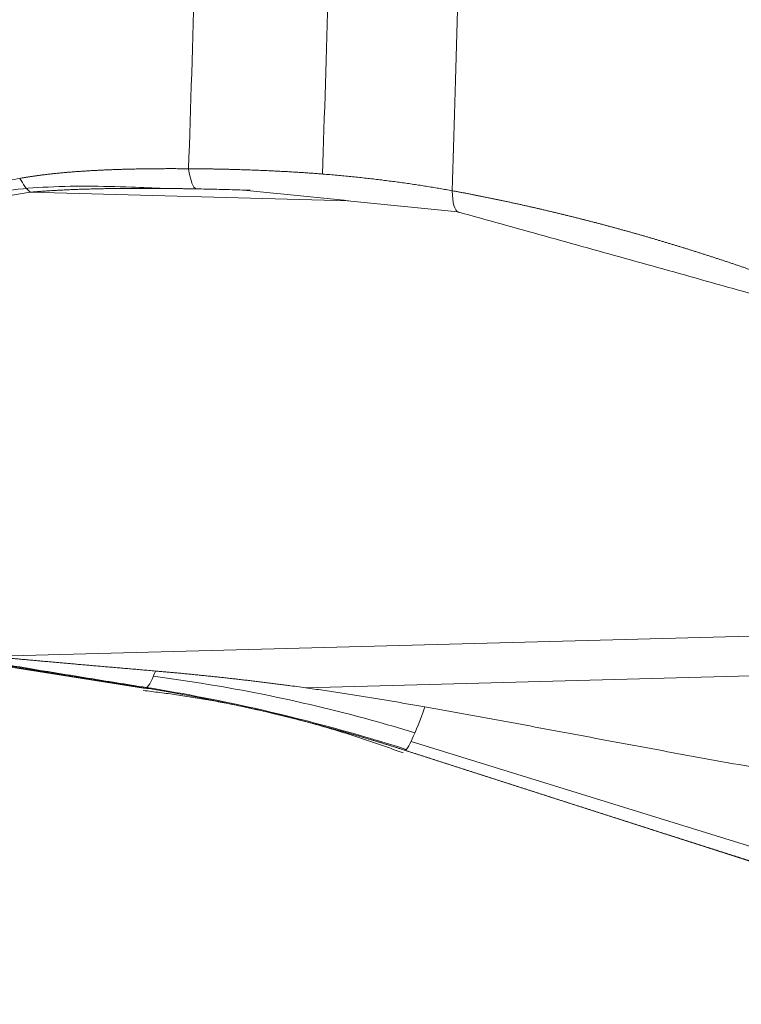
# Model space of a CAD drawing. Header units: millimetres. Extents: x 35469 to 44263, y -24881 to -16268.
# Tile 147 of 231: x 43768.9 to 43772.02, y -24759.62 to -24755.36. Entities that reach past the tile are written whole.
import ezdxf

# ---------------------------------------------------------------- set-up
doc = ezdxf.new("R2010")
doc.units = ezdxf.units.MM
doc.header["$LTSCALE"] = 0.3175
doc.layers.add('1轮廓实线层', color=7, linetype='Continuous', lineweight=18)

# ---------------------------------------------------------------- blocks, each defined once
blk = doc.blocks.new('MR20E-1840')
at = {"layer": '1轮廓实线层'}
for p, q in [((15607.1418, -10813.2888), (15605.7643, -10813.2519)), ((15607.6163, -10813.3377), (15607.6211, -10813.339)), ((15602.6689, -10814.8336), (15606.2558, -10815.3975)), ((15605.595, -10815.2605), (15610.6049, -10815.127)), ((15610.6156, -10815.2985), (15606.9556, -10815.3961)), ((15606.2558, -10815.3975), (15606.2606, -10815.3971)), ((15608.9094, -10816.0909), (15607.4126, -10815.6279)), ((15607.3842, -10815.666), (15610.8029, -10816.7656))]:
    blk.add_line(p, q, dxfattribs=at)
for centre, major_axis, ratio, start_param, end_param in [((15606.2573, -10807.4632), (0, -7.9345), 0.034828, 0.771674, 1.059116), ((15606.8328, -10807.4632), (0, 8.025), 0.034828, 3.920729, 4.188707), ((15607.3874, -10807.4632), (0, 8.2034), 0.034828, 3.930197, 4.183779), ((15606.4893, -10812.9378), (0.0038, 0.3), 0.173259, 2.359837, 3.090223), ((15605.7603, -10812.9746), (-0.0501, 0.2958), 0.346977, 2.334268, 2.722538), ((15607.6748, -10813.0439), (0.0549, 0.2949), 0.220166, 2.362218, 3.085965), ((15606.307, -10815.1008), (-0.0473, -0.2962), 0.17203, 0.017434, 0.747819), ((15607.4778, -10815.3808), (0.0919, 0.2856), 0.086612, 3.147504, 4.388694)]:
    blk.add_ellipse(centre, major_axis=major_axis, ratio=ratio, start_param=start_param, end_param=end_param, dxfattribs=at)
for points, knots in [([(15605.7208, -10813.1917), (15605.7228, -10813.1913), (15605.7268, -10813.1906), (15605.7328, -10813.1896), (15605.7389, -10813.1885), (15605.7451, -10813.1875), (15605.7513, -10813.1865), (15605.7576, -10813.1855), (15605.7639, -10813.1845), (15605.7703, -10813.1836), (15605.7768, -10813.1826), (15605.7833, -10813.1817), (15605.7899, -10813.1807), (15605.7966, -10813.1798), (15605.8033, -10813.1789), (15605.8101, -10813.178), (15605.8169, -10813.1772), (15605.8238, -10813.1763), (15605.8308, -10813.1754), (15605.8378, -10813.1746), (15605.8449, -10813.1738), (15605.8521, -10813.173), (15605.8593, -10813.1722), (15605.8666, -10813.1714), (15605.8739, -10813.1706), (15605.8813, -10813.1699), (15605.8888, -10813.1692), (15605.8963, -10813.1684), (15605.9039, -10813.1677), (15605.9115, -10813.167), (15605.9192, -10813.1663), (15605.927, -10813.1657), (15605.9348, -10813.165), (15605.9427, -10813.1644), (15605.9507, -10813.1638), (15605.9587, -10813.1631), (15605.9668, -10813.1625), (15605.9749, -10813.162), (15605.9831, -10813.1614), (15605.9914, -10813.1608), (15605.9997, -10813.1603), (15606.0081, -10813.1597), (15606.0166, -10813.1592), (15606.0251, -10813.1587), (15606.0337, -10813.1582), (15606.0423, -10813.1578), (15606.051, -10813.1573), (15606.0598, -10813.1568), (15606.0686, -10813.1564), (15606.0775, -10813.156), (15606.0865, -10813.1556), (15606.0955, -10813.1552), (15606.1046, -10813.1548), (15606.1137, -10813.1544), (15606.1229, -10813.1541), (15606.1321, -10813.1538), (15606.1415, -10813.1534), (15606.1509, -10813.1531), (15606.1603, -10813.1528), (15606.1698, -10813.1525), (15606.1794, -10813.1523), (15606.189, -10813.152), (15606.1987, -10813.1518), (15606.2085, -10813.1516), (15606.2183, -10813.1513), (15606.2282, -10813.1511), (15606.2381, -10813.151), (15606.2481, -10813.1508), (15606.2582, -10813.1506), (15606.2683, -10813.1505), (15606.2785, -10813.1504), (15606.2888, -10813.1502), (15606.2991, -10813.1501), (15606.3095, -10813.15), (15606.3199, -10813.15), (15606.3304, -10813.1499), (15606.341, -10813.1499), (15606.3516, -10813.1498), (15606.3623, -10813.1498), (15606.373, -10813.1498), (15606.3838, -10813.1498), (15606.3947, -10813.1498), (15606.4057, -10813.1499), (15606.4167, -10813.1499), (15606.4277, -10813.15), (15606.4388, -10813.1501), (15606.4463, -10813.1501), (15606.45, -10813.1502)], [0, 0, 0, 0, 0.008596, 0.017263, 0.026001, 0.034811, 0.043693, 0.052646, 0.061672, 0.07077, 0.079941, 0.089184, 0.098501, 0.107891, 0.117354, 0.126891, 0.136501, 0.146186, 0.155944, 0.165777, 0.175684, 0.185666, 0.195723, 0.205854, 0.216061, 0.226343, 0.2367, 0.247132, 0.25764, 0.268224, 0.278884, 0.28962, 0.300432, 0.31132, 0.322285, 0.333326, 0.344444, 0.355638, 0.366909, 0.378257, 0.389683, 0.401185, 0.412765, 0.424422, 0.436156, 0.447968, 0.459858, 0.471825, 0.483871, 0.495994, 0.508195, 0.520474, 0.532831, 0.545267, 0.557781, 0.570373, 0.583044, 0.595794, 0.608622, 0.621528, 0.634514, 0.647578, 0.660722, 0.673944, 0.687245, 0.700626, 0.714086, 0.727625, 0.741243, 0.754941, 0.768718, 0.782574, 0.79651, 0.810526, 0.824622, 0.838797, 0.853052, 0.867386, 0.881801, 0.896296, 0.91087, 0.925525, 0.940259, 0.955074, 0.969969, 0.984944, 1, 1, 1, 1]), ([(15606.45, -10813.1502), (15606.4558, -10813.1502), (15606.4673, -10813.1503), (15606.4846, -10813.1504), (15606.5016, -10813.1506), (15606.5185, -10813.1508), (15606.5353, -10813.151), (15606.5519, -10813.1512), (15606.5683, -10813.1515), (15606.5846, -10813.1518), (15606.6008, -10813.1522), (15606.6167, -10813.1525), (15606.6325, -10813.1529), (15606.6482, -10813.1533), (15606.6637, -10813.1538), (15606.679, -10813.1542), (15606.6942, -10813.1547), (15606.7093, -10813.1552), (15606.7241, -10813.1557), (15606.7389, -10813.1563), (15606.7534, -10813.1569), (15606.7678, -10813.1575), (15606.7821, -10813.1581), (15606.7962, -10813.1587), (15606.8101, -10813.1593), (15606.8239, -10813.16), (15606.8375, -10813.1607), (15606.851, -10813.1614), (15606.8643, -10813.1621), (15606.8775, -10813.1628), (15606.8905, -10813.1636), (15606.9034, -10813.1643), (15606.9161, -10813.1651), (15606.9286, -10813.1659), (15606.941, -10813.1667), (15606.9532, -10813.1675), (15606.9653, -10813.1683), (15606.9772, -10813.1692), (15606.989, -10813.17), (15607.0006, -10813.1709), (15607.0121, -10813.1717), (15607.0299, -10813.1731), (15607.0542, -10813.1751), (15607.0847, -10813.1777), (15607.1149, -10813.1805), (15607.1449, -10813.1833), (15607.1747, -10813.1863), (15607.2042, -10813.1895), (15607.2334, -10813.1927), (15607.2624, -10813.1961), (15607.2911, -10813.1996), (15607.3195, -10813.2032), (15607.3477, -10813.2069), (15607.3757, -10813.2107), (15607.4034, -10813.2146), (15607.4308, -10813.2187), (15607.458, -10813.2228), (15607.4849, -10813.2271), (15607.5115, -10813.2314), (15607.5379, -10813.2359), (15607.5641, -10813.2405), (15607.5814, -10813.2436), (15607.5901, -10813.2452)], [0, 0, 0, 0, 0.015087, 0.030041, 0.044863, 0.059552, 0.074108, 0.088531, 0.102822, 0.11698, 0.131005, 0.144897, 0.158657, 0.172284, 0.185778, 0.19914, 0.212368, 0.225464, 0.238428, 0.251258, 0.263956, 0.276521, 0.288954, 0.301253, 0.313421, 0.325455, 0.337357, 0.349125, 0.360762, 0.372265, 0.383636, 0.394874, 0.40598, 0.416953, 0.427793, 0.438501, 0.449076, 0.459518, 0.469828, 0.480005, 0.490049, 0.499961, 0.526945, 0.553719, 0.580283, 0.606637, 0.632782, 0.658718, 0.684445, 0.709964, 0.735274, 0.760375, 0.785269, 0.809955, 0.834434, 0.858705, 0.882769, 0.906627, 0.930279, 0.953725, 0.976965, 1, 1, 1, 1]), ([(15602.7876, -10814.0196), (15602.7889, -10814.0187), (15602.7915, -10814.0168), (15602.7953, -10814.0141), (15602.7993, -10814.0114), (15602.8032, -10814.0086), (15602.8072, -10814.0059), (15602.8113, -10814.0031), (15602.8153, -10814.0004), (15602.8195, -10813.9977), (15602.8236, -10813.9949), (15602.8278, -10813.9922), (15602.8321, -10813.9894), (15602.8364, -10813.9867), (15602.8407, -10813.9839), (15602.8451, -10813.9812), (15602.8495, -10813.9785), (15602.854, -10813.9757), (15602.8584, -10813.973), (15602.863, -10813.9702), (15602.8676, -10813.9675), (15602.8722, -10813.9648), (15602.8768, -10813.962), (15602.8815, -10813.9593), (15602.8863, -10813.9565), (15602.891, -10813.9538), (15602.8959, -10813.951), (15602.9007, -10813.9483), (15602.9056, -10813.9456), (15602.9106, -10813.9428), (15602.9156, -10813.9401), (15602.9206, -10813.9373), (15602.9257, -10813.9346), (15602.9308, -10813.9318), (15602.9359, -10813.9291), (15602.9411, -10813.9264), (15602.9463, -10813.9236), (15602.9516, -10813.9209), (15602.9569, -10813.9181), (15602.9623, -10813.9154), (15602.9677, -10813.9126), (15602.9731, -10813.9099), (15602.9786, -10813.9071), (15602.9841, -10813.9044), (15602.9897, -10813.9017), (15602.9953, -10813.8989), (15603.0009, -10813.8962), (15603.0066, -10813.8934), (15603.0123, -10813.8907), (15603.0181, -10813.8879), (15603.0239, -10813.8852), (15603.0297, -10813.8824), (15603.0356, -10813.8797), (15603.0415, -10813.8769), (15603.0475, -10813.8742), (15603.0535, -10813.8715), (15603.0596, -10813.8687), (15603.0657, -10813.866), (15603.0718, -10813.8632), (15603.078, -10813.8605), (15603.0842, -10813.8577), (15603.0904, -10813.855), (15603.0967, -10813.8522), (15603.1031, -10813.8495), (15603.1094, -10813.8467), (15603.1159, -10813.844), (15603.1223, -10813.8412), (15603.1288, -10813.8385), (15603.1354, -10813.8357), (15603.142, -10813.833), (15603.1486, -10813.8302), (15603.1552, -10813.8275), (15603.1619, -10813.8247), (15603.1687, -10813.822), (15603.1755, -10813.8192), (15603.1823, -10813.8165), (15603.1892, -10813.8137), (15603.1961, -10813.811), (15603.203, -10813.8082), (15603.21, -10813.8055), (15603.2171, -10813.8027), (15603.2241, -10813.8), (15603.2313, -10813.7972), (15603.2384, -10813.7945), (15603.2456, -10813.7917), (15603.2529, -10813.789), (15603.2601, -10813.7862), (15603.2675, -10813.7834), (15603.2748, -10813.7807), (15603.2822, -10813.7779), (15603.2897, -10813.7752), (15603.2971, -10813.7724), (15603.3047, -10813.7697), (15603.3122, -10813.7669), (15603.3198, -10813.7642), (15603.3275, -10813.7614), (15603.3352, -10813.7586), (15603.3429, -10813.7559), (15603.3507, -10813.7531), (15603.3585, -10813.7504), (15603.3664, -10813.7476), (15603.3742, -10813.7449), (15603.3822, -10813.7421), (15603.3902, -10813.7393), (15603.3982, -10813.7366), (15603.4062, -10813.7338), (15603.4143, -10813.7311), (15603.4225, -10813.7283), (15603.4307, -10813.7255), (15603.4389, -10813.7228), (15603.4471, -10813.72), (15603.4554, -10813.7172), (15603.4638, -10813.7145), (15603.4722, -10813.7117), (15603.4806, -10813.709), (15603.4891, -10813.7062), (15603.4976, -10813.7034), (15603.5061, -10813.7007), (15603.5147, -10813.6979), (15603.5234, -10813.6951), (15603.532, -10813.6924), (15603.5407, -10813.6896), (15603.5495, -10813.6868), (15603.5583, -10813.6841), (15603.5671, -10813.6813), (15603.576, -10813.6785), (15603.5849, -10813.6758), (15603.5939, -10813.673), (15603.6029, -10813.6702), (15603.6119, -10813.6674), (15603.621, -10813.6647), (15603.6301, -10813.6619), (15603.6393, -10813.6591), (15603.6485, -10813.6564), (15603.6578, -10813.6536), (15603.667, -10813.6508), (15603.6764, -10813.648), (15603.6857, -10813.6453), (15603.6951, -10813.6425), (15603.7046, -10813.6397), (15603.7141, -10813.6369), (15603.7236, -10813.6342), (15603.7332, -10813.6314), (15603.7428, -10813.6286), (15603.7525, -10813.6258), (15603.7622, -10813.623), (15603.7719, -10813.6203), (15603.7817, -10813.6175), (15603.7915, -10813.6147), (15603.8014, -10813.6119), (15603.8113, -10813.6091), (15603.8212, -10813.6064), (15603.8312, -10813.6036), (15603.8412, -10813.6008), (15603.8513, -10813.598), (15603.8614, -10813.5952), (15603.8716, -10813.5924), (15603.8817, -10813.5896), (15603.892, -10813.5869), (15603.9022, -10813.5841), (15603.9126, -10813.5813), (15603.9229, -10813.5785), (15603.9333, -10813.5757), (15603.9437, -10813.5729), (15603.9542, -10813.5701), (15603.9647, -10813.5673), (15603.9753, -10813.5645), (15603.9859, -10813.5617), (15603.9965, -10813.559), (15604.0072, -10813.5562), (15604.0179, -10813.5534), (15604.0287, -10813.5506), (15604.0395, -10813.5478), (15604.0504, -10813.545), (15604.0612, -10813.5422), (15604.0722, -10813.5394), (15604.0831, -10813.5366), (15604.0942, -10813.5338), (15604.132, -10813.5242), (15604.1973, -10813.5079), (15604.2912, -10813.485), (15604.3871, -10813.4623), (15604.4851, -10813.4396), (15604.5852, -10813.417), (15604.6873, -10813.3945), (15604.7915, -10813.3721), (15604.8757, -10813.3544), (15604.939, -10813.3413), (15604.981, -10813.3327), (15605.0235, -10813.3241), (15605.0665, -10813.3155), (15605.11, -10813.3068), (15605.1539, -10813.2982), (15605.1984, -10813.2894), (15605.2434, -10813.2807), (15605.2889, -10813.2719), (15605.3349, -10813.2631), (15605.3814, -10813.2543), (15605.4284, -10813.2455), (15605.4759, -10813.2366), (15605.5239, -10813.2277), (15605.5724, -10813.2187), (15605.6214, -10813.2097), (15605.6709, -10813.2007), (15605.7041, -10813.1947), (15605.7208, -10813.1917)], [0, 0, 0, 0, 0.002203, 0.004411, 0.006624, 0.008842, 0.011065, 0.013294, 0.015527, 0.017766, 0.02001, 0.02226, 0.024515, 0.026775, 0.029041, 0.031312, 0.033589, 0.035871, 0.03816, 0.040454, 0.042753, 0.045059, 0.04737, 0.049687, 0.052011, 0.05434, 0.056675, 0.059016, 0.061363, 0.063717, 0.066077, 0.068442, 0.070815, 0.073193, 0.075578, 0.077969, 0.080367, 0.082771, 0.085181, 0.087598, 0.090022, 0.092452, 0.094889, 0.097333, 0.099783, 0.10224, 0.104704, 0.107175, 0.109653, 0.112137, 0.114628, 0.117127, 0.119632, 0.122145, 0.124664, 0.127191, 0.129725, 0.132266, 0.134814, 0.137369, 0.139932, 0.142502, 0.145079, 0.147664, 0.150256, 0.152855, 0.155462, 0.158077, 0.160698, 0.163328, 0.165965, 0.16861, 0.171262, 0.173922, 0.176589, 0.179265, 0.181948, 0.184639, 0.187337, 0.190044, 0.192758, 0.19548, 0.19821, 0.200948, 0.203694, 0.206448, 0.20921, 0.21198, 0.214758, 0.217545, 0.220339, 0.223141, 0.225952, 0.228771, 0.231598, 0.234433, 0.237276, 0.240128, 0.242988, 0.245856, 0.248733, 0.251618, 0.254511, 0.257413, 0.260323, 0.263242, 0.266169, 0.269105, 0.272049, 0.275002, 0.277963, 0.280933, 0.283911, 0.286899, 0.289894, 0.292899, 0.295912, 0.298933, 0.301964, 0.305003, 0.308051, 0.311108, 0.314173, 0.317248, 0.320331, 0.323423, 0.326524, 0.329633, 0.332752, 0.33588, 0.339016, 0.342162, 0.345316, 0.348479, 0.351652, 0.354833, 0.358024, 0.361223, 0.364432, 0.36765, 0.370876, 0.374112, 0.377357, 0.380611, 0.383875, 0.387147, 0.390429, 0.39372, 0.39702, 0.400329, 0.403648, 0.406976, 0.410313, 0.41366, 0.417015, 0.42038, 0.423755, 0.427139, 0.430532, 0.433934, 0.437346, 0.440768, 0.444198, 0.447639, 0.451088, 0.454547, 0.458016, 0.461494, 0.464981, 0.468478, 0.471985, 0.475501, 0.479027, 0.482562, 0.486107, 0.489661, 0.493225, 0.496799, 0.500382, 0.530007, 0.560075, 0.590593, 0.621563, 0.652993, 0.684884, 0.717243, 0.750072, 0.762841, 0.775741, 0.788771, 0.801931, 0.815222, 0.828644, 0.842197, 0.855882, 0.869698, 0.883647, 0.897727, 0.911939, 0.926284, 0.940762, 0.955372, 0.970115, 0.984991, 1, 1, 1, 1]), ([(15605.6521, -10813.2472), (15605.7061, -10813.2382), (15605.7626, -10813.2336), (15605.9461, -10813.2235), (15606.0745, -10813.225), (15606.2504, -10813.231), (15606.2976, -10813.233), (15606.3449, -10813.2354)], [0, 0, 0, 0, 0.245682, 0.245682, 0.797737, 0.797737, 1, 1, 1, 1]), ([(15605.7643, -10813.2519), (15605.2128, -10813.3453), (15604.6726, -10813.4465), (15603.9063, -10813.6285), (15603.6576, -10813.6943), (15603.1939, -10813.8468), (15602.9838, -10813.9302), (15602.8334, -10814.0332)], [0, 0, 0, 0, 0.5, 0.5, 0.75, 0.75, 1, 1, 1, 1]), ([(15606.4828, -10813.2373), (15606.4768, -10813.2372), (15606.4648, -10813.237), (15606.4468, -10813.2367), (15606.429, -10813.2364), (15606.4114, -10813.2362), (15606.394, -10813.2359), (15606.3768, -10813.2357), (15606.3597, -10813.2356), (15606.3428, -10813.2354), (15606.3261, -10813.2353), (15606.3095, -10813.2352), (15606.2932, -10813.2351), (15606.277, -10813.2351), (15606.2609, -10813.235), (15606.2451, -10813.235), (15606.2294, -10813.235), (15606.2139, -10813.2351), (15606.1986, -10813.2351), (15606.1835, -10813.2352), (15606.1685, -10813.2353), (15606.1537, -10813.2355), (15606.1391, -10813.2356), (15606.1247, -10813.2358), (15606.1104, -10813.236), (15606.0963, -10813.2362), (15606.0824, -10813.2365), (15606.0687, -10813.2367), (15606.0551, -10813.237), (15606.0417, -10813.2373), (15606.0285, -10813.2377), (15606.0155, -10813.238), (15606.0026, -10813.2384), (15605.99, -10813.2388), (15605.9774, -10813.2392), (15605.9651, -10813.2397), (15605.953, -10813.2401), (15605.941, -10813.2406), (15605.9292, -10813.2411), (15605.9176, -10813.2416), (15605.9061, -10813.2422), (15605.8949, -10813.2427), (15605.8838, -10813.2433), (15605.8728, -10813.2439), (15605.8621, -10813.2445), (15605.8515, -10813.2452), (15605.8411, -10813.2459), (15605.8309, -10813.2465), (15605.8209, -10813.2473), (15605.811, -10813.248), (15605.8013, -10813.2487), (15605.7918, -10813.2495), (15605.7825, -10813.2503), (15605.7733, -10813.2511), (15605.7673, -10813.2516), (15605.7643, -10813.2519)], [0, 0, 0, 0, 0.025109, 0.049977, 0.074604, 0.09899, 0.123134, 0.147037, 0.170699, 0.194119, 0.217299, 0.240238, 0.262936, 0.285393, 0.30761, 0.329585, 0.351321, 0.372815, 0.394069, 0.415083, 0.435856, 0.456389, 0.476682, 0.496735, 0.516548, 0.536121, 0.555454, 0.574548, 0.593402, 0.612017, 0.630392, 0.648528, 0.666425, 0.684083, 0.701502, 0.718682, 0.735624, 0.752328, 0.768793, 0.78502, 0.80101, 0.816761, 0.832275, 0.847552, 0.862592, 0.877394, 0.89196, 0.90629, 0.920383, 0.934241, 0.947863, 0.961249, 0.974401, 0.987318, 1, 1, 1, 1]), ([(15606.7161, -10813.2433), (15606.7128, -10813.2432), (15606.6946, -10813.2426), (15606.6614, -10813.2415), (15606.6166, -10813.2403), (15606.5719, -10813.2392), (15606.5273, -10813.2382), (15606.4976, -10813.2376), (15606.4828, -10813.2373)], [0, 0, 0, 0, 0.042391, 0.235069, 0.427167, 0.618688, 0.809632, 1, 1, 1, 1]), ([(15607.5901, -10813.2452), (15607.5948, -10813.2461), (15607.6042, -10813.2478), (15607.6183, -10813.2505), (15607.6324, -10813.2531), (15607.6466, -10813.2558), (15607.6607, -10813.2585), (15607.6748, -10813.2613), (15607.689, -10813.2641), (15607.7031, -10813.2669), (15607.7173, -10813.2697), (15607.7314, -10813.2725), (15607.7456, -10813.2754), (15607.7598, -10813.2783), (15607.7739, -10813.2812), (15607.7881, -10813.2842), (15607.8023, -10813.2872), (15607.8165, -10813.2902), (15607.8307, -10813.2932), (15607.8449, -10813.2962), (15607.8591, -10813.2993), (15607.8733, -10813.3024), (15607.8875, -10813.3056), (15607.9017, -10813.3087), (15607.9159, -10813.3119), (15607.9301, -10813.3151), (15607.9444, -10813.3184), (15607.9586, -10813.3216), (15607.9728, -10813.3249), (15607.9871, -10813.3282), (15608.0013, -10813.3316), (15608.0156, -10813.3349), (15608.0299, -10813.3383), (15608.0441, -10813.3418), (15608.0584, -10813.3452), (15608.0727, -10813.3487), (15608.0869, -10813.3522), (15608.1012, -10813.3557), (15608.1155, -10813.3593), (15608.1298, -10813.3628), (15608.1441, -10813.3665), (15608.1584, -10813.3701), (15608.1727, -10813.3738), (15608.187, -10813.3774), (15608.2013, -10813.3812), (15608.2156, -10813.3849), (15608.23, -10813.3887), (15608.2443, -10813.3925), (15608.2586, -10813.3963), (15608.273, -10813.4001), (15608.2873, -10813.404), (15608.3016, -10813.4079), (15608.316, -10813.4119), (15608.3303, -10813.4158), (15608.3447, -10813.4198), (15608.3591, -10813.4238), (15608.3734, -10813.4279), (15608.3878, -10813.4319), (15608.4022, -10813.436), (15608.4166, -10813.4401), (15608.431, -10813.4443), (15608.4454, -10813.4485), (15608.4598, -10813.4527), (15608.4742, -10813.4569), (15608.4886, -10813.4612), (15608.503, -10813.4655), (15608.5174, -10813.4698), (15608.5318, -10813.4741), (15608.5463, -10813.4785), (15608.5607, -10813.4829), (15608.5751, -10813.4873), (15608.5896, -10813.4918), (15608.604, -10813.4963), (15608.6185, -10813.5008), (15608.6329, -10813.5053), (15608.6474, -10813.5099), (15608.6618, -10813.5145), (15608.6763, -10813.5191), (15608.6908, -10813.5237), (15608.7052, -10813.5284), (15608.7197, -10813.5331), (15608.7342, -10813.5379), (15608.7487, -10813.5426), (15608.7632, -10813.5474), (15608.7777, -10813.5522), (15608.7922, -10813.5571), (15608.8067, -10813.5619), (15608.8212, -10813.5668), (15608.8358, -10813.5718), (15608.8503, -10813.5767), (15608.8648, -10813.5817), (15608.8793, -10813.5867), (15608.8939, -10813.5918), (15608.9084, -10813.5968), (15608.923, -10813.6019), (15608.9375, -10813.6071), (15608.9521, -10813.6122), (15608.9666, -10813.6174), (15608.9812, -10813.6226), (15608.9958, -10813.6279), (15609.0103, -10813.6331), (15609.0249, -10813.6384), (15609.0395, -10813.6438), (15609.0541, -10813.6491), (15609.0687, -10813.6545), (15609.0833, -10813.6599), (15609.0979, -10813.6654), (15609.1125, -10813.6708), (15609.1222, -10813.6745), (15609.1271, -10813.6763)], [0, 0, 0, 0, 0.009117, 0.018236, 0.027358, 0.036482, 0.045609, 0.054739, 0.063871, 0.073007, 0.082145, 0.091286, 0.10043, 0.109577, 0.118727, 0.127881, 0.137037, 0.146196, 0.155359, 0.164525, 0.173695, 0.182868, 0.192044, 0.201224, 0.210408, 0.219595, 0.228785, 0.23798, 0.247178, 0.25638, 0.265586, 0.274796, 0.28401, 0.293227, 0.302449, 0.311675, 0.320906, 0.33014, 0.339379, 0.348622, 0.35787, 0.367122, 0.376378, 0.385639, 0.394905, 0.404175, 0.41345, 0.42273, 0.432015, 0.441304, 0.450599, 0.459898, 0.469202, 0.478512, 0.487827, 0.497147, 0.506472, 0.515802, 0.525138, 0.534479, 0.543826, 0.553178, 0.562536, 0.5719, 0.581269, 0.590644, 0.600025, 0.609411, 0.618804, 0.628202, 0.637607, 0.647017, 0.656434, 0.665857, 0.675286, 0.684722, 0.694164, 0.703612, 0.713067, 0.722528, 0.731996, 0.74147, 0.750952, 0.76044, 0.769934, 0.779436, 0.788945, 0.79846, 0.807983, 0.817512, 0.827049, 0.836593, 0.846145, 0.855703, 0.865269, 0.874843, 0.884424, 0.894012, 0.903608, 0.913212, 0.922823, 0.932443, 0.94207, 0.951705, 0.961348, 0.970999, 0.980658, 0.990325, 1, 1, 1, 1]), ([(15605.595, -10815.2605), (15605.5973, -10815.2607), (15605.6021, -10815.2612), (15605.6093, -10815.2619), (15605.6166, -10815.2626), (15605.624, -10815.2633), (15605.6316, -10815.264), (15605.6392, -10815.2647), (15605.647, -10815.2654), (15605.6549, -10815.2661), (15605.6629, -10815.2669), (15605.671, -10815.2676), (15605.6792, -10815.2684), (15605.6876, -10815.2691), (15605.696, -10815.2699), (15605.7046, -10815.2707), (15605.7133, -10815.2715), (15605.7221, -10815.2723), (15605.731, -10815.2731), (15605.74, -10815.2739), (15605.7491, -10815.2747), (15605.7584, -10815.2756), (15605.7677, -10815.2764), (15605.7772, -10815.2773), (15605.7868, -10815.2781), (15605.7965, -10815.279), (15605.8063, -10815.2799), (15605.8163, -10815.2808), (15605.8263, -10815.2817), (15605.8365, -10815.2826), (15605.8468, -10815.2835), (15605.8572, -10815.2844), (15605.8677, -10815.2853), (15605.8783, -10815.2863), (15605.889, -10815.2872), (15605.8999, -10815.2882), (15605.9108, -10815.2891), (15605.9219, -10815.2901), (15605.9331, -10815.2911), (15605.9444, -10815.2921), (15605.9558, -10815.2931), (15605.9673, -10815.2941), (15605.979, -10815.2951), (15605.9907, -10815.2961), (15606.0026, -10815.2972), (15606.0146, -10815.2982), (15606.0267, -10815.2993), (15606.0389, -10815.3004), (15606.0512, -10815.3014), (15606.0636, -10815.3025), (15606.0762, -10815.3036), (15606.0889, -10815.3047), (15606.1016, -10815.3058), (15606.1145, -10815.3069), (15606.1275, -10815.308), (15606.1407, -10815.3092), (15606.1539, -10815.3103), (15606.1673, -10815.3115), (15606.1807, -10815.3126), (15606.1943, -10815.3138), (15606.208, -10815.315), (15606.2218, -10815.3162), (15606.2357, -10815.3174), (15606.2497, -10815.3186), (15606.2639, -10815.3198), (15606.2781, -10815.321), (15606.2925, -10815.3223), (15606.3021, -10815.3231), (15606.307, -10815.3235)], [0, 0, 0, 0, 0.010166, 0.020483, 0.030951, 0.041571, 0.052342, 0.063265, 0.07434, 0.085567, 0.096946, 0.108478, 0.120162, 0.131998, 0.143988, 0.15613, 0.168425, 0.180873, 0.193474, 0.206229, 0.219137, 0.232198, 0.245413, 0.258781, 0.272304, 0.28598, 0.299809, 0.313793, 0.327931, 0.342223, 0.356669, 0.371269, 0.386023, 0.400932, 0.415995, 0.431213, 0.446585, 0.462111, 0.477793, 0.493629, 0.509619, 0.525765, 0.542065, 0.55852, 0.57513, 0.591895, 0.608815, 0.62589, 0.64312, 0.660505, 0.678045, 0.695741, 0.713592, 0.731598, 0.749759, 0.768075, 0.786547, 0.805175, 0.823957, 0.842895, 0.861989, 0.881238, 0.900643, 0.920203, 0.939919, 0.95979, 0.979817, 1, 1, 1, 1]), ([(15606.2606, -10815.3971), (15606.2552, -10815.3962), (15606.2445, -10815.3945), (15606.2284, -10815.392), (15606.2125, -10815.3894), (15606.1968, -10815.3869), (15606.1812, -10815.3844), (15606.1657, -10815.3819), (15606.1503, -10815.3794), (15606.1351, -10815.377), (15606.12, -10815.3746), (15606.105, -10815.3722), (15606.0902, -10815.3698), (15606.0755, -10815.3674), (15606.061, -10815.3651), (15606.0465, -10815.3627), (15606.0323, -10815.3604), (15606.0181, -10815.3581), (15606.0041, -10815.3559), (15605.9902, -10815.3536), (15605.9765, -10815.3514), (15605.9628, -10815.3492), (15605.9494, -10815.347), (15605.936, -10815.3448), (15605.9228, -10815.3427), (15605.9097, -10815.3406), (15605.8968, -10815.3384), (15605.884, -10815.3364), (15605.8713, -10815.3343), (15605.8587, -10815.3322), (15605.8463, -10815.3302), (15605.8341, -10815.3282), (15605.8219, -10815.3262), (15605.8099, -10815.3242), (15605.798, -10815.3222), (15605.7863, -10815.3203), (15605.7747, -10815.3184), (15605.7632, -10815.3165), (15605.7519, -10815.3146), (15605.7407, -10815.3127), (15605.7296, -10815.3109), (15605.7187, -10815.3091), (15605.7079, -10815.3073), (15605.6972, -10815.3055), (15605.6867, -10815.3037), (15605.6763, -10815.302), (15605.666, -10815.3002), (15605.6559, -10815.2985), (15605.6459, -10815.2968), (15605.6361, -10815.2952), (15605.6263, -10815.2935), (15605.6167, -10815.2919), (15605.6073, -10815.2902), (15605.598, -10815.2886), (15605.5888, -10815.2871), (15605.5797, -10815.2855), (15605.5708, -10815.284), (15605.562, -10815.2824), (15605.5533, -10815.2809), (15605.5476, -10815.2799), (15605.5448, -10815.2794)], [0, 0, 0, 0, 0.022037, 0.043901, 0.065593, 0.087113, 0.108461, 0.129638, 0.150643, 0.171476, 0.192138, 0.212629, 0.232949, 0.253099, 0.273078, 0.292886, 0.312525, 0.331993, 0.351292, 0.370421, 0.389381, 0.408172, 0.426794, 0.445247, 0.463532, 0.481649, 0.499598, 0.517379, 0.534993, 0.55244, 0.569721, 0.586835, 0.603782, 0.620564, 0.637181, 0.653632, 0.669918, 0.68604, 0.701998, 0.717792, 0.733423, 0.748891, 0.764196, 0.77934, 0.794321, 0.809142, 0.823801, 0.838301, 0.852641, 0.866821, 0.880843, 0.894707, 0.908413, 0.921963, 0.935356, 0.948593, 0.961676, 0.974604, 0.987378, 1, 1, 1, 1]), ([(15606.2679, -10815.3949), (15606.1826, -10815.3813), (15606.0975, -10815.3676), (15605.8821, -10815.3328), (15605.7514, -10815.3115), (15605.6025, -10815.2863), (15605.5802, -10815.2825), (15605.5581, -10815.2787)], [0, 0, 0, 0, 0.355311, 0.355311, 0.903059, 0.903059, 1, 1, 1, 1]), ([(15606.2984, -10815.3459), (15606.4562, -10815.3669), (15606.6132, -10815.3928), (15606.9268, -10815.4556), (15607.0834, -10815.4926), (15607.3029, -10815.5533), (15607.366, -10815.5718), (15607.429, -10815.5915)], [0, 0, 0, 0, 0.415155, 0.415155, 0.832045, 0.832045, 1, 1, 1, 1]), ([(15606.307, -10815.3235), (15606.3143, -10815.3241), (15606.3291, -10815.3254), (15606.3512, -10815.3274), (15606.3733, -10815.3293), (15606.3955, -10815.3314), (15606.4177, -10815.3335), (15606.4399, -10815.3356), (15606.4621, -10815.3377), (15606.4844, -10815.3399), (15606.5067, -10815.3422), (15606.5291, -10815.3445), (15606.5515, -10815.3468), (15606.5739, -10815.3492), (15606.5963, -10815.3516), (15606.6188, -10815.3541), (15606.6413, -10815.3566), (15606.6638, -10815.3592), (15606.6864, -10815.3618), (15606.709, -10815.3644), (15606.7316, -10815.3671), (15606.7542, -10815.3698), (15606.7769, -10815.3726), (15606.7996, -10815.3755), (15606.8224, -10815.3784), (15606.8451, -10815.3813), (15606.8679, -10815.3843), (15606.8957, -10815.3879), (15606.9285, -10815.3923), (15606.9661, -10815.3975), (15607.0035, -10815.4028), (15607.0407, -10815.4082), (15607.0777, -10815.4136), (15607.1145, -10815.4192), (15607.1511, -10815.4248), (15607.1875, -10815.4305), (15607.2237, -10815.4363), (15607.2598, -10815.4422), (15607.2956, -10815.4482), (15607.3313, -10815.4542), (15607.3667, -10815.4604), (15607.402, -10815.4666), (15607.437, -10815.4728), (15607.4603, -10815.4771), (15607.472, -10815.4792)], [0, 0, 0, 0, 0.01887, 0.037769, 0.056696, 0.075652, 0.094637, 0.113651, 0.132693, 0.151764, 0.170863, 0.189992, 0.209149, 0.228335, 0.24755, 0.266793, 0.286066, 0.305367, 0.324698, 0.344057, 0.363445, 0.382862, 0.402308, 0.421783, 0.441287, 0.46082, 0.480383, 0.499974, 0.5324, 0.56467, 0.596783, 0.628738, 0.660537, 0.692179, 0.723665, 0.754994, 0.786166, 0.817182, 0.848042, 0.878745, 0.909293, 0.939684, 0.96992, 1, 1, 1, 1]), ([(15607.386, -10815.6664), (15607.3817, -10815.6651), (15607.3732, -10815.6623), (15607.3603, -10815.6582), (15607.3475, -10815.6541), (15607.3345, -10815.6501), (15607.3215, -10815.646), (15607.3084, -10815.6419), (15607.2953, -10815.6379), (15607.2821, -10815.6338), (15607.2688, -10815.6297), (15607.2555, -10815.6257), (15607.2421, -10815.6217), (15607.2286, -10815.6177), (15607.2151, -10815.6136), (15607.2015, -10815.6096), (15607.1879, -10815.6056), (15607.1742, -10815.6017), (15607.1604, -10815.5977), (15607.1466, -10815.5937), (15607.1327, -10815.5898), (15607.1188, -10815.5858), (15607.1047, -10815.5819), (15607.0907, -10815.578), (15607.0765, -10815.5741), (15607.0623, -10815.5702), (15607.048, -10815.5663), (15607.0337, -10815.5624), (15607.0193, -10815.5585), (15607.0049, -10815.5547), (15606.9903, -10815.5509), (15606.9757, -10815.5471), (15606.9611, -10815.5433), (15606.9464, -10815.5395), (15606.9316, -10815.5357), (15606.9168, -10815.5319), (15606.9019, -10815.5282), (15606.8869, -10815.5245), (15606.8719, -10815.5208), (15606.8568, -10815.5171), (15606.8416, -10815.5134), (15606.824, -10815.5092), (15606.8038, -10815.5044), (15606.7807, -10815.499), (15606.757, -10815.4935), (15606.7327, -10815.488), (15606.7078, -10815.4824), (15606.6823, -10815.4768), (15606.6562, -10815.4711), (15606.6294, -10815.4654), (15606.6021, -10815.4597), (15606.5741, -10815.454), (15606.5455, -10815.4482), (15606.5163, -10815.4425), (15606.4865, -10815.4367), (15606.4561, -10815.431), (15606.425, -10815.4252), (15606.3933, -10815.4195), (15606.361, -10815.4138), (15606.3281, -10815.4082), (15606.2946, -10815.4026), (15606.272, -10815.3989), (15606.2606, -10815.3971)], [0, 0, 0, 0, 0.011491, 0.023034, 0.034628, 0.046274, 0.05797, 0.069719, 0.081519, 0.09337, 0.105273, 0.117227, 0.129234, 0.141292, 0.153401, 0.165563, 0.177776, 0.190041, 0.202358, 0.214727, 0.227148, 0.239621, 0.252146, 0.264722, 0.277351, 0.290032, 0.302766, 0.315551, 0.328389, 0.341278, 0.35422, 0.367215, 0.380261, 0.39336, 0.406512, 0.419715, 0.432972, 0.44628, 0.459641, 0.473055, 0.486521, 0.500039, 0.519994, 0.54048, 0.561496, 0.583043, 0.605121, 0.627729, 0.650869, 0.674539, 0.69874, 0.723472, 0.748735, 0.774529, 0.800855, 0.827711, 0.855098, 0.883016, 0.911465, 0.940446, 0.969957, 1, 1, 1, 1]), ([(15607.392, -10815.6629), (15607.1863, -10815.5976), (15606.977, -10815.5401), (15606.6007, -10815.4538), (15606.4346, -10815.4215), (15606.268, -10815.3948)], [0, 0, 0, 0, 0.559182, 0.559182, 1, 1, 1, 1]), ([(15607.472, -10815.4792), (15607.5994, -10815.5015), (15607.7268, -10815.5246), (15607.9815, -10815.5716), (15608.1088, -10815.5955), (15608.3632, -10815.6431), (15608.4904, -10815.6668), (15608.7445, -10815.7133), (15608.8714, -10815.736), (15608.9983, -10815.7577)], [0, 0, 0, 0, 0.25, 0.25, 0.5, 0.5, 0.75, 0.75, 1, 1, 1, 1]), ([(15608.9179, -10816.1576), (15608.913, -10816.156), (15608.9033, -10816.1529), (15608.8886, -10816.1483), (15608.8739, -10816.1436), (15608.8593, -10816.139), (15608.8446, -10816.1343), (15608.83, -10816.1296), (15608.8153, -10816.125), (15608.8007, -10816.1203), (15608.7861, -10816.1157), (15608.7714, -10816.111), (15608.7568, -10816.1064), (15608.7422, -10816.1017), (15608.7276, -10816.097), (15608.713, -10816.0924), (15608.6984, -10816.0877), (15608.6839, -10816.0831), (15608.6693, -10816.0784), (15608.6547, -10816.0738), (15608.6402, -10816.0691), (15608.6256, -10816.0645), (15608.6111, -10816.0599), (15608.5965, -10816.0552), (15608.582, -10816.0506), (15608.5675, -10816.0459), (15608.553, -10816.0413), (15608.5385, -10816.0366), (15608.524, -10816.032), (15608.5095, -10816.0274), (15608.495, -10816.0227), (15608.4805, -10816.0181), (15608.466, -10816.0135), (15608.4516, -10816.0088), (15608.4371, -10816.0042), (15608.4226, -10815.9996), (15608.4082, -10815.9949), (15608.3938, -10815.9903), (15608.3793, -10815.9857), (15608.3649, -10815.9811), (15608.3505, -10815.9764), (15608.3361, -10815.9718), (15608.3217, -10815.9672), (15608.3073, -10815.9626), (15608.2929, -10815.958), (15608.2785, -10815.9534), (15608.2641, -10815.9487), (15608.2497, -10815.9441), (15608.2354, -10815.9395), (15608.221, -10815.9349), (15608.2067, -10815.9303), (15608.1923, -10815.9257), (15608.178, -10815.9211), (15608.1637, -10815.9165), (15608.1493, -10815.9119), (15608.135, -10815.9073), (15608.1207, -10815.9027), (15608.1064, -10815.8981), (15608.0921, -10815.8935), (15608.0778, -10815.8889), (15608.0635, -10815.8844), (15608.0493, -10815.8798), (15608.035, -10815.8752), (15608.0207, -10815.8706), (15608.0065, -10815.866), (15607.9922, -10815.8614), (15607.978, -10815.8569), (15607.9638, -10815.8523), (15607.9495, -10815.8477), (15607.9353, -10815.8431), (15607.9211, -10815.8386), (15607.9069, -10815.834), (15607.8927, -10815.8294), (15607.8785, -10815.8249), (15607.8643, -10815.8203), (15607.8501, -10815.8158), (15607.8359, -10815.8112), (15607.8218, -10815.8067), (15607.8076, -10815.8021), (15607.7935, -10815.7975), (15607.7793, -10815.793), (15607.7652, -10815.7885), (15607.751, -10815.7839), (15607.7369, -10815.7794), (15607.7228, -10815.7748), (15607.7087, -10815.7703), (15607.6946, -10815.7657), (15607.6805, -10815.7612), (15607.6664, -10815.7567), (15607.6523, -10815.7521), (15607.6382, -10815.7476), (15607.6242, -10815.7431), (15607.6101, -10815.7386), (15607.596, -10815.734), (15607.582, -10815.7295), (15607.5679, -10815.725), (15607.5539, -10815.7205), (15607.5399, -10815.716), (15607.5258, -10815.7115), (15607.5118, -10815.7069), (15607.4978, -10815.7024), (15607.4838, -10815.6979), (15607.4698, -10815.6934), (15607.4558, -10815.6889), (15607.4418, -10815.6844), (15607.4279, -10815.6799), (15607.4139, -10815.6754), (15607.3999, -10815.6709), (15607.3906, -10815.6679), (15607.386, -10815.6664)], [0, 0, 0, 0, 0.009675, 0.019342, 0.029001, 0.038652, 0.048295, 0.05793, 0.067557, 0.077177, 0.086788, 0.096392, 0.105988, 0.115576, 0.125157, 0.134731, 0.144297, 0.153855, 0.163407, 0.172951, 0.182488, 0.192017, 0.20154, 0.211055, 0.220564, 0.230066, 0.23956, 0.249048, 0.25853, 0.268004, 0.277472, 0.286933, 0.296388, 0.305836, 0.315278, 0.324714, 0.334143, 0.343566, 0.352983, 0.362393, 0.371798, 0.381196, 0.390589, 0.399975, 0.409356, 0.418731, 0.4281, 0.437464, 0.446822, 0.456174, 0.465521, 0.474862, 0.484198, 0.493528, 0.502853, 0.512173, 0.521488, 0.530798, 0.540102, 0.549401, 0.558696, 0.567985, 0.57727, 0.58655, 0.595825, 0.605095, 0.614361, 0.623622, 0.632878, 0.64213, 0.651378, 0.660621, 0.66986, 0.679094, 0.688325, 0.697551, 0.706773, 0.71599, 0.725204, 0.734414, 0.74362, 0.752822, 0.76202, 0.771215, 0.780405, 0.789592, 0.798776, 0.807956, 0.817132, 0.826305, 0.835475, 0.844641, 0.853804, 0.862963, 0.872119, 0.881273, 0.890423, 0.89957, 0.908714, 0.917855, 0.926993, 0.936129, 0.945261, 0.954391, 0.963518, 0.972642, 0.981764, 0.990883, 1, 1, 1, 1])]:
    blk.add_open_spline(points, degree=3, knots=knots, dxfattribs=at)
for points, degree in [([(15606.6877, -10813.2424), (15607.6153, -10813.3372)], 1), ([(15607.6153, -10813.3372), (15609.1085, -10813.7528)], 1), ([(15606.2537, -10815.4077), (15606.8335, -10815.4747), (15607.3782, -10815.6782)], 2)]:
    blk.add_open_spline(points, degree=degree, dxfattribs=at)

msp = doc.modelspace()

# ---------------------------------------------------------------- block references
msp.add_blockref('MR20E-1840', (28163.1775, -13942.8535))

doc.saveas('drawing.dxf')
